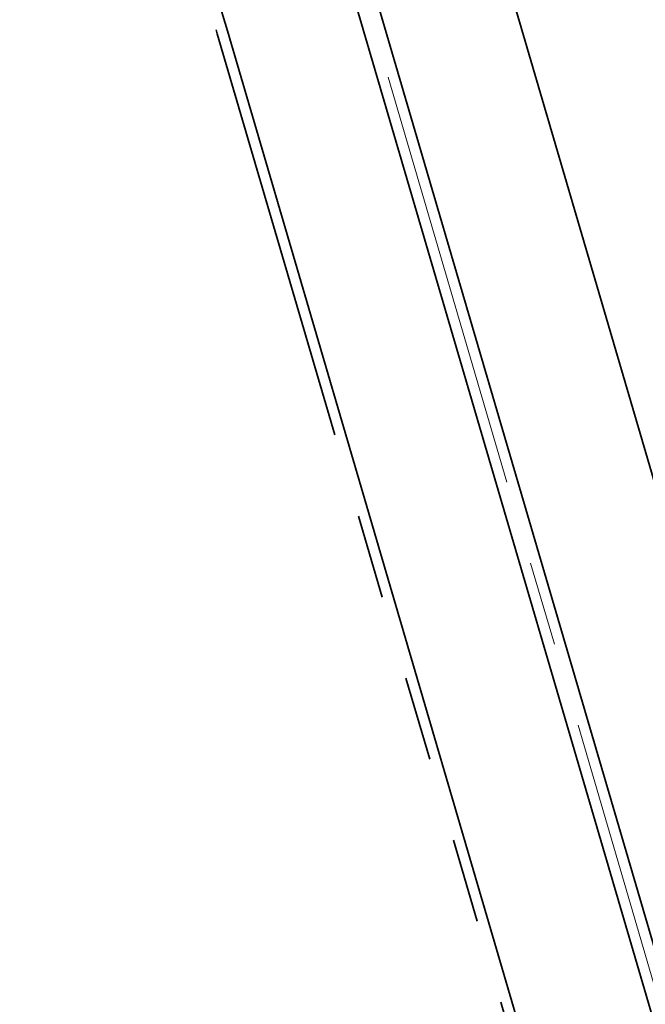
# Model space of a CAD drawing. Header units: metres. Extents: x 228628 to 230733, y 593242 to 595543.
# Tile 38 of 71: x 229960 to 229974, y 594237 to 594260. Entities that reach past the tile are written whole.
import ezdxf

# ---------------------------------------------------------------- set-up
doc = ezdxf.new("R2010")
doc.units = ezdxf.units.M
doc.linetypes.add('AM-AS', pattern=[16, 10, -2, 2, -2])
doc.linetypes.add('VH-RWSBAND', pattern=[24, 10, -2, 2, -2, 2, -2, 2, -2])
for name, color, linetype, lineweight in [('N-WE-AM-AS-G', 10, 'AM-AS', 18), ('N-WE-VH-KANTOPSLUITING_TROTTOIRBAND_RWS-G', 210, 'VH-RWSBAND', 35), ('N-WE-VH-KANTVERHARDING-G', 210, 'Continuous', 35), ('N-WE-VW-MARKERING_PUNTSTUK-G', 7, 'Continuous', 35)]:
    doc.layers.add(name, color=color, linetype=linetype, lineweight=lineweight)

msp = doc.modelspace()

# ---------------------------------------------------------------- linework, layer by layer
at = {"layer": 'N-WE-AM-AS-G'}
msp.add_lwpolyline([(230429.282, 593569.511, -0.016656), (230389.852, 593600.182), (230214.904, 593745.871, -0.110691), (230134.874, 593849.862), (230024.69, 594086.711, -0.037618), (229998.207, 594157.019), (229961.233, 594283.206, -0.001419), (229953.332, 594310.459), (229902.818, 594486.553, -0.031422), (229889.33, 594547.87), (229878.562, 594617.375, -0.074257), (229878.093, 594703.039), (229883.799, 594742.731)], format="xyb", dxfattribs=at)
at = {"layer": 'N-WE-VH-KANTOPSLUITING_TROTTOIRBAND_RWS-G', "flags": 128}
msp.add_lwpolyline([(229926.989, 594347.894), (229930.701, 594334.953, 0.069911), (229942.262, 594308.991, -0.068486), (229964.35, 594259.766), (229977.655, 594214.359)], format="xyb", dxfattribs=at)
at = {"layer": 'N-WE-VH-KANTVERHARDING-G'}
for points in [[(229927.229, 594347.963), (229930.941, 594335.022, 0.069911), (229942.474, 594309.123, -0.068486), (229964.59, 594259.836), (229994.992, 594156.077, 0.01807), (230006.474, 594121.566, -0.238487), (230005.674, 594114.39)], [(229959.369, 594344.551, 0.447881), (229957.944, 594340.308, -0.034083), (229965.646, 594324.368), (229960.968, 594322.489), (229960.885, 594322.695, -0.192204), (229960.881, 594323.436), (229961.398, 594324.748, 0.196997), (229961.387, 594325.506, 0.033468), (229953.73, 594340.59, 0.50579), (229952.928, 594340.668, 0.068276), (229951.403, 594338.418, 0.186753), (229950.755, 594331.228), (229956.456, 594311.355, 0.000898), (229961.433, 594294.12), (229964.448, 594284.148), (230001.422, 594157.961, 0.037618), (230027.727, 594088.124), (230137.912, 593851.275, 0.110691)]]:
    msp.add_lwpolyline(points, format="xyb", dxfattribs=at)
at = {"layer": 'N-WE-VW-MARKERING_PUNTSTUK-G'}
msp.add_lwpolyline([(229960.82, 594283.079), (229963.056, 594277.266, -0.020576), (229964.388, 594273.33), (229981.35, 594215.44), (229980.87, 594215.3), (229963.902, 594273.209, 0.020576), (229962.597, 594277.067), (229960.349, 594282.91)], format="xyb", close=True, dxfattribs=at)

doc.saveas('drawing.dxf')
